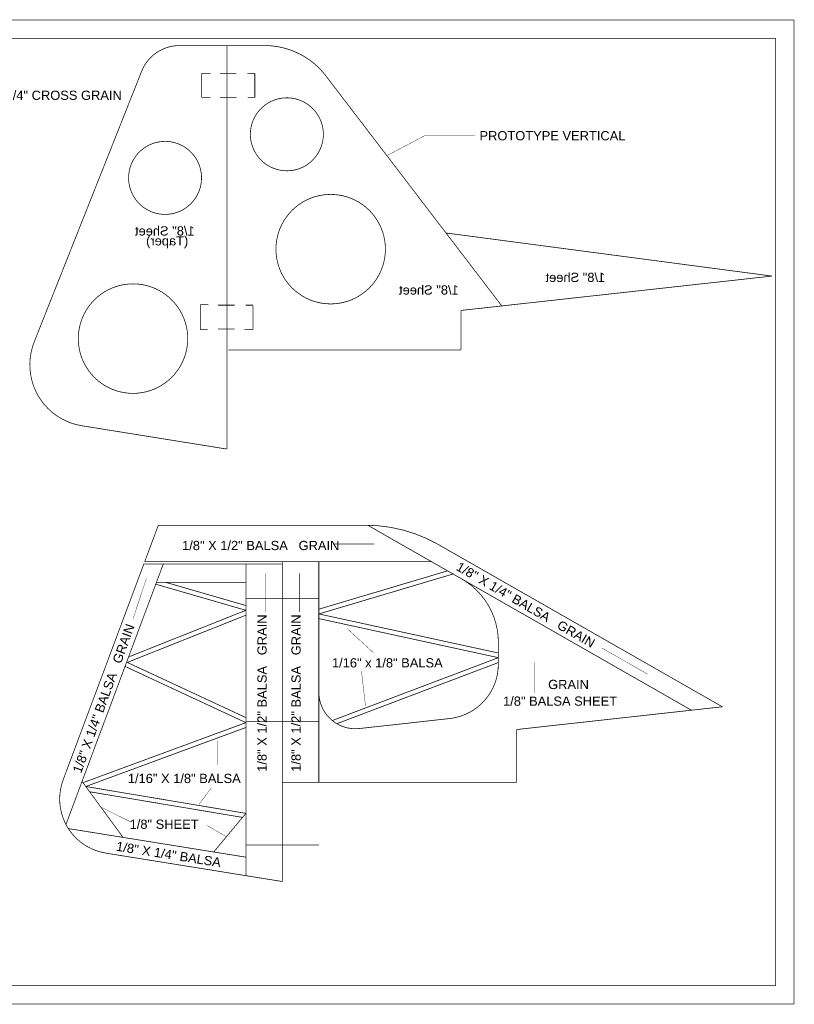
# Model space of a CAD drawing. Extents: x -1080 to 1070, y -166 to 202.
# Tile 24 of 24: x 805 to 1070, y -166 to 171. Entities that reach past the tile are written whole.
import ezdxf

# ---------------------------------------------------------------- set-up
doc = ezdxf.new("R2010")
doc.units = 0
doc.header["$MEASUREMENT"] = 0
doc.linetypes.add('DASHED', pattern=[0.75, 0.5, -0.25])
doc.linetypes.add('DOT', pattern=[0.25, 0, -0.25])
doc.layers.add('DEFAULT', color=7, linetype='CONTINUOUS')
doc.layers.add('LINE', color=7, linetype='CONTINUOUS')
doc.styles.add('ARIAL', font='ARIAL.TTF')

# ---------------------------------------------------------------- blocks, each defined once
blk = doc.blocks.new('GROUP24')
at = {"layer": 'DEFAULT', "color": 3, "const_width": 0.01}
for points in [[(-37.625, 6.7375), (48.375, 6.7375)], [(48.375, -6.7375), (48.375, 6.7375)], [(-37.625, -6.7375), (48.375, -6.7375)]]:
    blk.add_lwpolyline(points, dxfattribs=at)
at = {"layer": 'DEFAULT', "color": 3, "linetype": 'DASHED', "const_width": 0.01}
for points in [[(-37.375, 6.4875), (48.125, 6.4875)], [(48.125, -6.4875), (48.125, 6.4875)], [(-37.375, -6.4875), (48.125, -6.4875)]]:
    blk.add_lwpolyline(points, dxfattribs=at)
blk = doc.blocks.new('GROUP54')
at = {"layer": 'DEFAULT', "const_width": 0.01}
blk.add_lwpolyline([(1.8334, 2.8551, 0.0766), (1.5152, 2.806, 0.0766), (1.2265, 2.6633, 0.0766), (0.9942, 2.4404, 1.605)], format="xyb", dxfattribs=at)
for points in [[(1.8334, 2.8551), (2.9995, 2.8551)], [(-5.1193, -0.3024), (-0.6474, 0.2885)], [(-5.1195, -0.3024), (-0.8592, -0.7728)], [(-0.8595, -1.3137), (-0.8595, -0.7751)], [(-0.8595, -1.3137), (2.3299, -1.3137)], [(2.3505, -2.6716), (4.3398, -2.3519)]]:
    blk.add_lwpolyline(points, dxfattribs=at)
for points in [[(2.0285, 1.6391, 0.0985), (1.9904, 1.8304, 0.0985), (1.882, 1.9926, 0.0985), (1.7198, 2.101, 0.0985), (1.5284, 2.1391, 0.0985), (1.3371, 2.101, 0.0985), (1.1749, 1.9926, 0.0985), (1.0665, 1.8304, 0.0985), (1.0285, 1.639, 0.0985), (1.0665, 1.4477, 0.0985), (1.1749, 1.2855, 0.0985), (1.3371, 1.1771, 0.0985), (1.5285, 1.1391, 0.0985), (1.7198, 1.1771, 0.0985), (1.882, 1.2855, 0.0985), (1.9904, 1.4477, 0.0985)], [(3.6977, 1.0424, 0.0985), (3.6596, 1.2337, 0.0985), (3.5512, 1.3959, 0.0985), (3.389, 1.5043, 0.0985), (3.1976, 1.5424, 0.0985), (3.0063, 1.5043, 0.0985), (2.8441, 1.3959, 0.0985), (2.7357, 1.2337, 0.0985), (2.6977, 1.0423, 0.0985), (2.7357, 0.851, 0.0985), (2.8441, 0.6888, 0.0985), (3.0063, 0.5804, 0.0985), (3.1977, 0.5424, 0.0985), (3.389, 0.5804, 0.0985), (3.5512, 0.6888, 0.0985), (3.6596, 0.851, 0.0985)], [(1.6782, 0.0662, 0.0985), (1.6211, 0.3532, 0.0985), (1.4585, 0.5965, 0.0985), (1.2152, 0.7591, 0.0985), (0.9281, 0.8161, 0.0985), (0.6411, 0.7591, 0.0985), (0.3978, 0.5965, 0.0985), (0.2352, 0.3532, 0.0985), (0.1782, 0.0661, 0.0985), (0.2352, -0.2208, 0.0985), (0.3978, -0.4641, 0.0985), (0.6411, -0.6267, 0.0985), (0.9282, -0.6837, 0.0985), (1.2152, -0.6267, 0.0985), (1.4585, -0.4641, 0.0985), (1.6211, -0.2208, 0.0985)], [(4.3869, -1.1588, 0.0985), (4.3298, -0.8717, 0.0985), (4.1672, -0.6284, 0.0985), (3.9239, -0.4658, 0.0985), (3.6368, -0.4088, 0.0985), (3.3498, -0.4658, 0.0985), (3.1065, -0.6284, 0.0985), (2.9439, -0.8717, 0.0985), (2.8869, -1.1588, 0.0985), (2.9439, -1.4458, 0.0985), (3.1065, -1.6891, 0.0985), (3.3498, -1.8517, 0.0985), (3.6369, -1.9087, 0.0985), (3.9239, -1.8517, 0.0985), (4.1672, -1.6891, 0.0985), (4.3298, -1.4458, 0.0985)]]:
    blk.add_lwpolyline(points, format="xyb", close=True, dxfattribs=at)
at = {"layer": 'LINE', "const_width": 0.01}
for points in [[(2.3505, -2.6716), (2.3505, 2.8551)], [(-1.4159, -0.7102), (0.9943, 2.4404)], [(1.9673, 2.4745), (2.0725, 2.4745)], [(1.9673, 2.147), (1.9673, 2.4745)], [(2.2207, 2.4745), (2.4432, 2.4745)], [(2.5727, 2.4745), (2.6964, 2.4745)], [(2.6964, 2.147), (2.6964, 2.4745)], [(3.5288, 2.4776), (4.9913, -1.2054)], [(1.9673, 2.147), (2.0663, 2.147)], [(2.2145, 2.147), (2.4432, 2.147)], [(2.5789, 2.147), (2.6964, 2.147)], [(1.9921, -0.7011), (2.0292, -0.7011)], [(1.9921, -1.0346), (1.9921, -0.7011)], [(2.0292, -0.7011), (2.091, -0.7011)], [(2.2453, -0.7011), (2.474, -0.7011)], [(2.6037, -0.7011), (2.6099, -0.6949)], [(2.6099, -0.6949), (2.715, -0.6949)], [(2.715, -1.0346), (2.715, -0.6949)], [(1.9921, -1.0346), (2.1095, -1.0346)], [(2.2453, -1.0285), (2.474, -1.0285)], [(2.616, -1.0346), (2.715, -1.0346)]]:
    blk.add_lwpolyline(points, dxfattribs=at)
for points in [[(3.5289, 2.4776, 0.0776), (3.448, 2.6302, 0.0775), (3.3245, 2.7509, 0.0776), (3.1701, 2.8283, 0.0776), (2.9995, 2.855, 1.3804)], [(4.3398, -2.3519, 0.0897), (4.6236, -2.252, 0.0897), (4.8545, -2.059, 0.0897), (5.0031, -1.7974, 0.0897), (5.0507, -1.5003, 0.0897), (4.9912, -1.2054, 1.2641)]]:
    blk.add_lwpolyline(points, format="xyb", dxfattribs=at)
at = {"layer": 'DEFAULT', "style": 'ARIAL'}
for s, p in [('1/8" Sheet', (2.7919, 0.253)), ('(Taper)', (2.8795, 0.1177)), ('1/8" Sheet', (-2.8339, -0.3829)), ('1/8" Sheet', (-0.8265, -0.5554))]:
    blk.add_text(s, height=0.1263, dxfattribs=at).set_placement(p)
blk = doc.blocks.new('GROUP6')
at = {"layer": 'DEFAULT'}
for points, const_width in [([(-0.3441, 1.9398), (-0.1572, 2.4399)], 0.01), ([(-0.1572, 2.4399), (1.5428, 2.4399)], 0.01), ([(1.5429, 2.4399), (2.686, 2.4399)], 0.01), ([(2.7125, 2.4398), (7.1487, -0.0936)], 0.01), ([(2.2448, 2.1827), (2.7972, 2.1827)], 0.005), ([(2.2448, 2.1827), (2.3664, 2.1827)], 0.005), ([(-1.4616, -1.0476), (-0.3558, 1.9085)], 0.01), ([(-1.4232, -1.6587), (-0.0889, 1.9086)], 0.01), ([(-0.3559, 1.9086), (1.5429, 1.9086)], 0.01), ([(-0.3442, 1.9399), (1.5429, 1.9399)], 0.01), ([(1.0428, -2.3596), (1.0428, 1.9086)], 0.01), ([(1.5429, 1.9399), (3.5881, 1.9399)], 0.01), ([(2.0428, -1.081), (2.0428, 1.9399)], 0.01), ([(1.3135, 1.2513), (1.3135, 1.7817)], 0.005), ([(1.7796, 1.2513), (1.7796, 1.7817)], 0.005), ([(2.0428, 1.2899), (3.8067, 1.8149)], 0.01), ([(2.0428, 1.2246), (3.8818, 1.7719)], 0.01), ([(-0.5046, 1.1545), (-0.3205, 1.7119)], 0.005), ([(-0.1846, 1.6298), (1.0429, 1.2747)], 0.01), ([(-0.1824, 1.6586), (1.0428, 1.6586)], 0.01), ([(-0.059, 1.6585), (1.0428, 1.3399)], 0.01), ([(-0.554, 0.6399), (1.0429, 1.2747)], 0.01), ([(2.0428, 1.2246), (4.5026, 0.6899)], 0.01), ([(-0.5831, 0.561), (1.0428, 1.2073)], 0.01), ([(2.0429, 1.1606), (4.5026, 0.6258)], 0.01), ([(2.4286, 1.0266), (2.7927, 0.6911)], 0.005), ([(4.5026, 0.5375), (4.5026, 0.8371)], 0.01), ([(5.9204, 0.7586), (6.5497, 0.3989)], 0.005), ([(-0.5831, 0.561), (1.0428, -0.1951)], 0.01), ([(2.2265, -0.2351), (4.5026, 0.6258)], 0.01), ([(2.2888, -0.2784), (4.5025, 0.5589)], 0.01), ([(5.0015, 0.1399), (5.0015, 0.5633)], 0.005), ([(-0.6094, 0.5044), (1.0428, -0.2639)], 0.01), ([(2.6265, 0.4435), (2.6819, -0.0358)], 0.005), ([(4.7526, -0.3583), (7.5722, -0.0469)], 0.01), ([(-1.1902, -1.0862), (1.0428, -0.2639)], 0.01), ([(2.5977, -0.3448), (3.8351, -0.2079)], 0.01), ([(-1.1516, -1.1385), (1.0429, -0.3304)], 0.01), ([(4.7526, -1.0813), (4.7526, -0.3583)], 0.01), ([(0.6556, -0.8457), (0.6556, -0.5102)], 0.005), ([(-1.2026, -1.0691), (-0.6405, -1.8356)], 0.01), ([(1.5459, -1.081), (4.7527, -1.0813)], 0.01), ([(-1.1516, -1.1385), (1.0427, -1.5063)], 0.01), ([(-1.0989, -1.2106), (0.9964, -1.5618)], 0.01), ([(0.1138, -1.1435), (0.1138, -1.1428)], 0.01), ([(0.1138, -1.1442), (0.1138, -1.1435)], 0.01), ([(0.4023, -1.3809), (0.5685, -1.1572)], 0.005), ([(-0.9302, -1.4284), (-0.5273, -1.6278)], 0.005), ([(0.6017, -2.0353), (1.0427, -1.5063)], 0.01), ([(-1.3907, -1.7148), (1.0427, -2.1063)], 0.01), ([(0.5147, -1.6744), (0.7765, -1.8272)], 0.005)]:
    blk.add_lwpolyline(points, dxfattribs=dict(at, const_width=const_width))
at = {"layer": 'DEFAULT', "const_width": 0.01}
for points in [[(3.6776, 2.1768, 0.0649), (3.1989, 2.373, 0.0649), (2.6859, 2.4399, 2.4291)], [(4.5026, 0.8371, 0.0879), (4.4417, 1.1805, 0.0879), (4.2666, 1.4822, 0.0879), (3.9985, 1.7054, 1.5402)], [(3.8351, -0.2079, 0.0915), (4.0958, -0.1292, 0.0915), (4.3113, 0.0372, 0.0915), (4.4531, 0.2697, 0.0915), (4.5025, 0.5374, 1.3456)], [(2.0429, 0.1521, 0.0843), (2.0708, -0.0128, 0.0843), (2.1517, -0.1592, 0.0843), (2.2763, -0.2708, 0.0843), (2.4307, -0.335, 0.0843), (2.5977, -0.3447, 1.268)], [(-1.4616, -1.0476, 0.0887), (-1.5091, -1.3072, 0.0887), (-1.4636, -1.5673, 0.0887), (-1.3309, -1.7955, 0.0887), (-1.1274, -1.9636, 0.0887), (-0.8782, -2.0507, 1.2649)]]:
    blk.add_lwpolyline(points, format="xyb", dxfattribs=at)
at = {"layer": 'DEFAULT', "linetype": 'DOT', "const_width": 0.01}
for points in [[(1.0428, 1.4399), (2.0428, 1.4399)], [(1.0428, -0.2501), (2.0428, -0.2501)], [(1.0428, -1.9401), (2.0428, -1.9401)]]:
    blk.add_lwpolyline(points, dxfattribs=at)
at = {"layer": 'LINE', "const_width": 0.01}
for points in [[(3.6776, 2.1768), (7.5721, -0.0468)], [(1.5428, -2.4401), (1.5428, 1.9399)], [(-0.8782, -2.0507), (1.5428, -2.4401)]]:
    blk.add_lwpolyline(points, dxfattribs=at)
at = {"layer": 'DEFAULT', "style": 'ARIAL'}
for s, p in [('1/8" X 1/2" BALSA   GRAIN', (0.1683, 2.0991)), ('1/16" x 1/8" BALSA', (2.222, 0.4921)), ('GRAIN', (5.1847, 0.1958)), ('1/8" BALSA SHEET', (4.5669, -0.0324)), ('1/16" X 1/8" BALSA', (-0.5751, -1.0912)), ('1/8" SHEET', (-0.5506, -1.7184))]:
    blk.add_text(s, height=0.1263, dxfattribs=at).set_placement(p)
for s, rotation, p in [('1/8" X 1/4" BALSA   GRAIN', 330, (3.9122, 1.8336)), ('1/8" X 1/2" BALSA   GRAIN', 90, (1.3273, -0.9372)), ('1/8" X 1/2" BALSA   GRAIN', 90, (1.7934, -0.9372)), ('1/8" X 1/4" BALSA   GRAIN', 70, (-1.2164, -0.9665)), ('1/8" X 1/4" BALSA ', 351, (-0.7417, -2.0166))]:
    blk.add_text(s, height=0.1263, rotation=rotation, dxfattribs=at).set_placement(p)

msp = doc.modelspace()

# ---------------------------------------------------------------- linework, layer by layer
at = {"layer": 'DEFAULT', "const_width": 0.125}
for points in [[(931.05, 124.68), (943.75, 131.39)], [(943.75, 131.39), (960.94, 131.39)]]:
    msp.add_lwpolyline(points, dxfattribs=at)

# ---------------------------------------------------------------- block references
at = {"layer": 'DEFAULT', "yscale": 25, "zscale": 25}
for name, p, xscale in [('GROUP24', (-139.15, 2.52), 25), ('GROUP54', (934.71, 90.86), -25)]:
    msp.add_blockref(name, p, dxfattribs=dict(at, xscale=xscale))
at = {"layer": 'DEFAULT', "xscale": 25, "yscale": 25, "zscale": 25, "rotation": 359.9998}
msp.add_blockref('GROUP6', (856.39, -63), dxfattribs=at)

# ---------------------------------------------------------------- texts
at = {"layer": 'DEFAULT', "style": 'ARIAL'}
for s, p in [('3/32" X 1/4" CROSS GRAIN', (784.59, 143.63)), ('PROTOTYPE VERTICAL', (962.5, 129.78))]:
    msp.add_text(s, height=3.1575, dxfattribs=at).set_placement(p)

doc.saveas('drawing.dxf')
